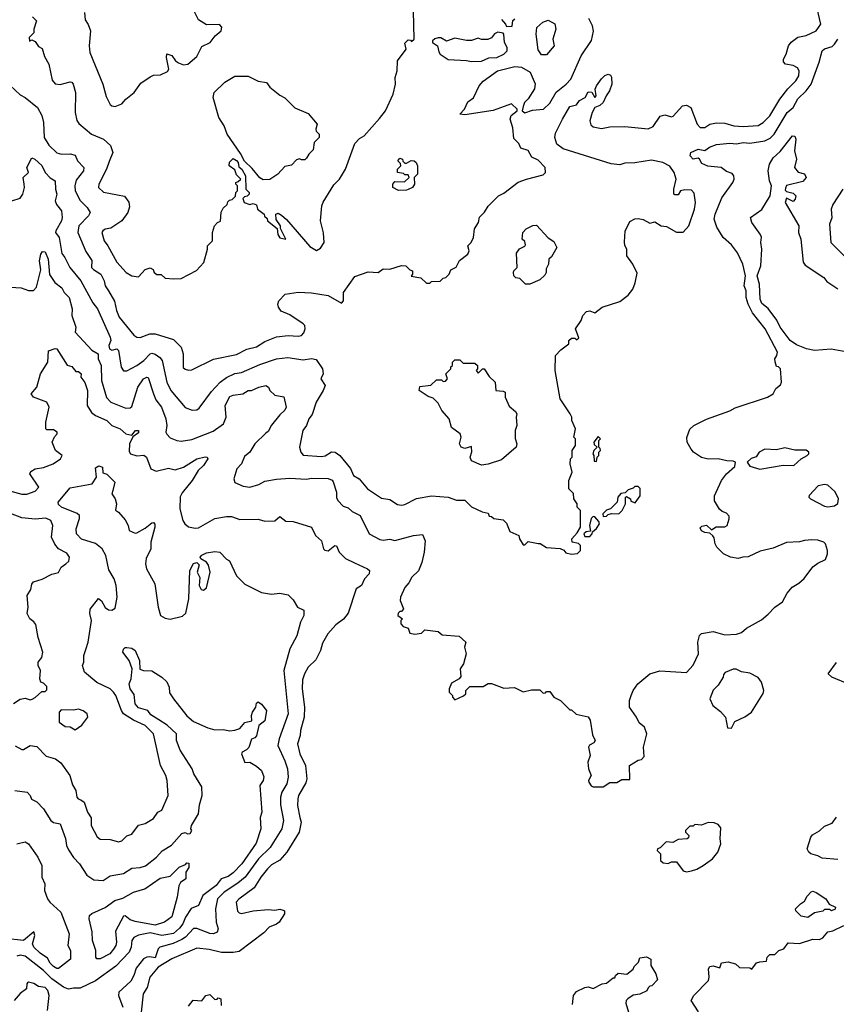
# Model space of a CAD drawing. Extents: x 1793424 to 1900092, y 321114 to 470632.
# Tile 226 of 256: x 1866642 to 1871545, y 420352 to 426261. Entities that reach past the tile are written whole.
import ezdxf

# ---------------------------------------------------------------- set-up
doc = ezdxf.new("R2010")
doc.units = 0

msp = doc.modelspace()

# ---------------------------------------------------------------- linework, layer by layer
at = {"layer": '0CON05XD'}
for points in [[(1866595, 425173.3), (1866645, 425190), (1866661.2, 425215), (1866671.2, 425255), (1866668.8, 425275), (1866664.3, 425315), (1866695.6, 425345), (1866685.6, 425375), (1866715, 425431.9), (1866733.1, 425425), (1866776.3, 425386.3), (1866794.7, 425344.7), (1866825, 425312.9), (1866855.8, 425295), (1866856.7, 425245), (1866865.4, 425215), (1866855.4, 425175), (1866863.1, 425153.1), (1866894.4, 425115), (1866898.1, 425075), (1866894.2, 425055), (1866858.8, 424995), (1866858.4, 424985), (1866879.2, 424955), (1866895, 424858.8), (1866914.2, 424835), (1866944.2, 424775), (1867008.6, 424695), (1867082.2, 424562.2), (1867110, 424525), (1867185.8, 424355), (1867188.8, 424335), (1867177.5, 424305), (1867181.1, 424285), (1867195, 424278.9), (1867225, 424286.2), (1867235, 424276.7), (1867250.8, 424175), (1867266.4, 424153.6), (1867285, 424152.9), (1867345, 424186.4), (1867388.1, 424215), (1867425, 424255.5), (1867435, 424259.1), (1867455, 424253.2), (1867483.7, 424233.7), (1867497.7, 424215), (1867525, 424086.7), (1867550.5, 424035), (1867635, 423934), (1867678.3, 423918.3), (1867705, 423920), (1867719.7, 423930.3), (1867795, 424030.8), (1867846.2, 424085), (1867885, 424114.2), (1867935, 424138.6), (1867975, 424144.3), (1868085, 424191.9), (1868185, 424225.7), (1868253.2, 424233.2), (1868345, 424218.9), (1868395, 424228.6), (1868422.1, 424222.1), (1868460, 424165), (1868464, 424135), (1868450, 424105), (1868476, 424066), (1868464.2, 424035), (1868422.9, 423965), (1868399.1, 423890.9), (1868378, 423865), (1868363.8, 423825), (1868341.4, 423795), (1868322, 423695), (1868331.2, 423665), (1868345, 423646.7), (1868455, 423640), (1868475.6, 423644.4), (1868515, 423667.5), (1868536.2, 423665), (1868563.8, 423645), (1868627.9, 423567.9), (1868646.7, 423525), (1868680, 423505), (1868730, 423445), (1868815, 423390), (1868865, 423382.5), (1868910.7, 423350.7), (1868935, 423346.7), (1868955, 423351.2), (1869025, 423386.7), (1869115, 423403.8), (1869215, 423396.2), (1869265, 423377.5), (1869315, 423377.5), (1869355, 423337.5), (1869418.3, 423308.3), (1869455, 423300), (1869461.7, 423281.7), (1869475, 423280), (1869488.3, 423268.3), (1869545, 423260), (1869565, 423240), (1869585, 423190), (1869640, 423165), (1869642.5, 423145), (1869665, 423110), (1869675, 423110), (1869695, 423130), (1869755, 423117.5), (1869767, 423117), (1869805, 423092.5), (1869887, 423087), (1869908.3, 423078.3), (1869921.7, 423061.7), (1869955, 423052.5), (1869991.7, 423058.3), (1870010, 423075), (1870010, 423105), (1869997, 423117), (1869960, 423125), (1869957.5, 423145), (1869989.3, 423180.7), (1870010, 423215), (1870010, 423315), (1869990, 423335), (1869990, 423355), (1869970, 423385), (1869967, 423417), (1869940, 423445), (1869940, 423495), (1869960, 423545), (1869947.5, 423595), (1869950, 423625), (1869960, 423635), (1869960, 423675), (1869980, 423705), (1869980, 423745), (1869970, 423755), (1869980, 423805), (1869957.5, 423855), (1869957.5, 423875), (1869947.5, 423895), (1869887.5, 423985), (1869857.5, 424155), (1869860, 424245), (1869890.7, 424279.3), (1869940, 424315), (1869940, 424335), (1869955, 424350), (1869975, 424350), (1869985, 424340), (1869998.3, 424351.7), (1869980, 424405), (1870012.5, 424455), (1870023.3, 424485), (1870045, 424510), (1870065, 424513.3), (1870095, 424502.5), (1870140, 424535), (1870245, 424570), (1870295, 424607.5), (1870322.5, 424645), (1870338, 424682), (1870349.5, 424739.5), (1870323.8, 424795), (1870286.7, 424845), (1870287.5, 424885), (1870275.9, 424905.9), (1870272.7, 424927.3), (1870277.5, 424992.5), (1870305, 425050), (1870335, 425066), (1870355, 425068), (1870385, 425061.2), (1870425, 425040), (1870455, 425047.5), (1870494.2, 425024.2), (1870525, 425020), (1870585, 424986), (1870625, 424986), (1870660, 425025), (1870694, 425125), (1870700, 425165), (1870690.7, 425220.7), (1870675, 425237.5), (1870635, 425240), (1870610, 425235), (1870595, 425210), (1870575, 425210), (1870570, 425215), (1870570, 425245), (1870583.3, 425305), (1870570.8, 425345), (1870545, 425381.4), (1870503.8, 425405), (1870435, 425417.9), (1870335, 425402), (1870275, 425401.2), (1870245, 425391.2), (1870193.9, 425396.1), (1869905, 425485.6), (1869867.1, 425515), (1869854.3, 425555), (1869858.9, 425581.1), (1869901.5, 425665), (1869945, 425740), (1869985, 425751.4), (1870002.6, 425777.4), (1870036.3, 425793.7), (1870055, 425827.5), (1870076.7, 425826.7), (1870095.8, 425794.2), (1870103.3, 425805), (1870096.7, 425845), (1870106.2, 425865), (1870135, 425906), (1870155, 425925.8), (1870175, 425934), (1870188.6, 425928.6), (1870195.7, 425915.7), (1870196.5, 425875), (1870184.3, 425835), (1870162.9, 425805), (1870145, 425764), (1870125, 425745.8), (1870095.6, 425734.4), (1870078.5, 425705), (1870064.3, 425654.3), (1870071.3, 425631.3), (1870085, 425619.2), (1870135, 425609.4), (1870185, 425617.8), (1870275, 425620.9), (1870415, 425605.6), (1870445, 425621.4), (1870488.3, 425681.7), (1870515, 425690.6), (1870555, 425678.6), (1870565, 425682.5), (1870622.5, 425745), (1870645, 425748.8), (1870672.5, 425735), (1870708.8, 425635), (1870727.5, 425615), (1870755, 425614), (1870785.6, 425634.4), (1870825, 425642.9), (1870875, 425640), (1870930, 425625), (1870985, 425619.5), (1871075, 425626.9), (1871105, 425644.2), (1871145.6, 425685), (1871205.5, 425785), (1871253.3, 425846.7), (1871302, 425895), (1871319.2, 425925), (1871321.2, 425955), (1871313, 425973), (1871285, 425986.7), (1871240, 425995), (1871228.3, 426008.3), (1871227.5, 426025), (1871243.3, 426055), (1871258, 426105), (1871273.4, 426126.6), (1871315, 426157.5), (1871365, 426167.5), (1871424.4, 426195.6), (1871452.9, 426235), (1871423, 426363)], [(1867032, 426305), (1867035, 426260), (1867053.6, 426233.6), (1867066.7, 426195), (1867060, 426105), (1867064.2, 426064.2), (1867142, 425875), (1867160.9, 425800.9), (1867185, 425752.5), (1867195, 425743.8), (1867215, 425741.2), (1867255, 425756.7), (1867278.8, 425785), (1867328.8, 425825), (1867370.3, 425879.7), (1867425, 425918.8), (1867445, 425928), (1867488.8, 425931.2), (1867529.5, 425950.5), (1867538.8, 425965), (1867523.8, 426035), (1867525, 426057.5), (1867555, 426046.2), (1867577.5, 426015), (1867595, 426001.9), (1867625, 425990), (1867652.5, 425995), (1867705, 426040), (1867735, 426100), (1867786.7, 426125), (1867816.2, 426163.8), (1867852.5, 426195), (1867857, 426217), (1867841.7, 426231.7), (1867765, 426230), (1867715, 426260.8), (1867683.8, 426325)], [(1868802, 425668), (1868838.8, 425715), (1868883.8, 425815), (1868898, 425875), (1868896.2, 425915), (1868908, 425955), (1868911.2, 426015), (1868962.5, 426085), (1868955, 426120), (1868975, 426140), (1868988.3, 426138.3), (1868995, 426130), (1869010, 426145), (1869007.5, 426315)], [(1866718.9, 426278.9), (1866742.5, 426255), (1866727.5, 426205), (1866727, 426183), (1866700, 426155), (1866701.7, 426131.7), (1866715, 426140), (1866735, 426130), (1866755, 426100), (1866778.3, 426088.3), (1866791.3, 426041.3), (1866816.7, 425995), (1866838.3, 425898.3), (1866855, 425876.7), (1866885, 425872), (1866945, 425888.8), (1866955, 425886.7), (1866963.3, 425875), (1866978, 425825), (1866976.2, 425705), (1866986.1, 425656.1), (1866998.3, 425638.3), (1867074.4, 425574.4), (1867145, 425544), (1867186.8, 425506.8), (1867202, 425465), (1867179.7, 425410.3), (1867164.2, 425365), (1867116.7, 425275), (1867116.2, 425255), (1867145, 425225.8), (1867272.3, 425202.3), (1867296.8, 425166.8), (1867301.7, 425138.3), (1867291.2, 425105), (1867256.2, 425055), (1867189.1, 425010.9), (1867155, 425004), (1867141.2, 424995), (1867136.4, 424983.6), (1867149.2, 424935), (1867172.5, 424905), (1867225.7, 424805.7), (1867282.5, 424745), (1867315, 424723.3), (1867355, 424717.5), (1867395, 424762.5), (1867425, 424772.5), (1867443, 424763), (1867450, 424745), (1867465, 424732.5), (1867491.7, 424731.7), (1867515, 424710), (1867565, 424706.7), (1867611.7, 424708.3), (1867703.6, 424756.4), (1867747.5, 424805), (1867770, 424885), (1867770, 424905), (1867800, 424935), (1867800, 424985), (1867812.5, 425025), (1867830, 425045), (1867848.3, 425051.7), (1867853, 425107), (1867865, 425130), (1867888.3, 425151.7), (1867891.7, 425168.3), (1867901.7, 425178.3), (1867918.3, 425181.7), (1867938.3, 425201.7), (1867940, 425225), (1867950, 425235), (1867950, 425265), (1867940, 425275), (1867940, 425285), (1867955, 425290), (1867970, 425305), (1867945, 425330), (1867935, 425360), (1867900, 425385), (1867903, 425407), (1867925, 425427.5), (1867945, 425416.7), (1867953.3, 425405), (1867957.5, 425377.5), (1867976.7, 425365), (1867997.5, 425325), (1868000, 425245), (1868020, 425225), (1868020, 425215), (1868008.3, 425201.7), (1867991.7, 425198.3), (1867981.7, 425188.3), (1867990, 425165), (1868025, 425152.5), (1868045, 425157.5), (1868065, 425150), (1868070, 425125), (1868110, 425095), (1868111.7, 425081.7), (1868128.3, 425068.3), (1868130, 425055), (1868188.3, 425008.3), (1868193, 424973), (1868205, 424952.5), (1868240, 424945), (1868208.3, 425008.3), (1868207.5, 425025), (1868183, 425063), (1868180, 425095), (1868195, 425100), (1868215, 425087.5), (1868245, 425061.2), (1868385, 424900), (1868425, 424876.7), (1868449.3, 424890.7), (1868470, 424925), (1868467, 424983), (1868448.8, 425055), (1868456.7, 425145), (1868464.1, 425165.9), (1868529.3, 425270.7), (1868562.5, 425305), (1868598.8, 425365), (1868655, 425517.5), (1868682.5, 425547.5), (1868710, 425565), (1868802, 425668)], [(1869685, 425303.8), (1869785, 425330), (1869800, 425345), (1869797.5, 425375), (1869755, 425417.5), (1869717.3, 425437.3), (1869695, 425475.8), (1869650.5, 425490.5), (1869638.3, 425518.3), (1869609.3, 425549.3), (1869603, 425613), (1869587.5, 425665), (1869593.9, 425686.1), (1869630, 425715), (1869630, 425725), (1869595, 425755.6), (1869485, 425717.1), (1869315, 425690.4), (1869284, 425695), (1869313.1, 425725), (1869332.5, 425767.5), (1869366.6, 425793.4), (1869401.7, 425865), (1869425, 425892.1), (1869511.8, 425955), (1869615, 425980.2), (1869655, 425976.3), (1869706.3, 425946.3), (1869736.6, 425876.6), (1869732.9, 425847.1), (1869694.3, 425785.7), (1869673.8, 425765), (1869665, 425740), (1869660, 425715), (1869675, 425703.3), (1869720.7, 425719.3), (1869787.5, 425725), (1869825, 425760), (1869862.6, 425827.4), (1869924, 425875), (1869951.2, 425905), (1870013.8, 426045), (1870075, 426137.5), (1870087.7, 426192.3), (1870082, 426225), (1870058.3, 426268.3)], [(1869535, 426262.5), (1869560, 426235), (1869565, 426220), (1869598.3, 426221.7), (1869603, 426257), (1869615, 426267.5)], [(1869805, 426050.6), (1869775, 426050.8), (1869755, 426080.8), (1869743.3, 426175), (1869747.5, 426215), (1869782.4, 426247.6), (1869815, 426258), (1869855, 426235.7), (1869861.1, 426205), (1869842.9, 426145), (1869851.8, 426105), (1869805, 426050.6)], [(1869355, 426010), (1869415, 426013.3), (1869458.3, 426031.7), (1869506.4, 426033.6), (1869550, 426055), (1869570, 426075), (1869570, 426095), (1869552.5, 426125), (1869550, 426175), (1869545, 426180), (1869513, 426187), (1869493.6, 426176.4), (1869475, 426152.5), (1869453, 426143), (1869415, 426142.5), (1869395, 426150), (1869355, 426137.5), (1869325, 426137.5), (1869255, 426150), (1869205, 426132.5), (1869171.7, 426151.7), (1869155, 426152.5), (1869135, 426147.5), (1869120, 426135), (1869120, 426125), (1869150, 426105), (1869158.3, 426068.3), (1869167.5, 426055), (1869215, 426022.5), (1869325, 426017.5), (1869355, 426010)], [(1870674, 423684), (1870650, 423725), (1870647, 423753), (1870666.4, 423803.6), (1870690, 423825), (1870765.7, 423864.3), (1870905, 423914), (1870938.3, 423931.7), (1871132.5, 423995), (1871166.7, 424015), (1871181.7, 424048.3), (1871209.3, 424070.7), (1871216.7, 424085), (1871210, 424165), (1871198.3, 424178.3), (1871185, 424180), (1871177, 424207), (1871176.7, 424225), (1871188.8, 424245), (1871191.2, 424265), (1871117.8, 424405), (1871041.6, 424501.6), (1871016.2, 424555), (1871004.6, 424595), (1871003.8, 424635), (1870991.8, 424665), (1871000, 424725), (1870984.4, 424795), (1870951.5, 424861.5), (1870915, 424910.8), (1870865, 424954), (1870827.1, 425017.1), (1870811.4, 425065), (1870818.6, 425095), (1870858.7, 425191.3), (1870923.3, 425285), (1870932.5, 425305), (1870930, 425325), (1870918.8, 425338.8), (1870885, 425350.8), (1870854.6, 425374.6), (1870772.9, 425382.9), (1870737.5, 425397.5), (1870723.3, 425425), (1870715, 425430), (1870685, 425424), (1870668, 425445), (1870671.2, 425465), (1870715, 425484.4), (1870755, 425475.8), (1870783.9, 425496.1), (1870825, 425511.8), (1870905, 425521.1), (1870945, 425516.2), (1870985, 425523.5), (1871025, 425520.9), (1871115, 425533.6), (1871148.8, 425551.2), (1871172.5, 425575), (1871249.6, 425705), (1871285, 425734.5), (1871315, 425787.1), (1871364.7, 425835.3), (1871393.1, 425875), (1871442.7, 426007.3), (1871459.2, 426075), (1871473.2, 426086.8), (1871519.3, 426100.7), (1871535, 426114), (1871554.2, 426145)], [(1868105, 425300), (1868085, 425312.5), (1868038.3, 425368.3), (1867991.5, 425411.5), (1867967.6, 425457.6), (1867887.5, 425575), (1867869.2, 425625), (1867838.8, 425675), (1867803.3, 425795), (1867810, 425825), (1867873.9, 425886.1), (1867935, 425922.5), (1868015, 425922.5), (1868075, 425892.5), (1868123.6, 425883.6), (1868145, 425856.7), (1868205, 425807.5), (1868235, 425792.5), (1868295, 425732.5), (1868375, 425697.5), (1868427.5, 425635), (1868420, 425605), (1868423, 425593), (1868440, 425575), (1868440, 425555), (1868410, 425525), (1868405, 425480), (1868377.5, 425455), (1868365, 425430), (1868355, 425420), (1868335, 425420), (1868323, 425427), (1868305, 425420), (1868275, 425387.5), (1868235, 425380), (1868192.5, 425335), (1868145, 425302.5), (1868105, 425300)], [(1866585, 425867.5), (1866645, 425810.5), (1866675, 425794.3), (1866749.2, 425735), (1866775.5, 425685.5), (1866785.7, 425645), (1866789.4, 425555), (1866818, 425508), (1866865, 425461.9), (1866894.5, 425454.5), (1866945, 425456.9), (1866975, 425449.2), (1866989.5, 425415), (1867028, 425375), (1867025.8, 425355), (1866981.7, 425298.3), (1866974.3, 425265), (1866975.6, 425235), (1867005, 425175.8), (1867048, 425135), (1867066, 425105), (1867056, 425085), (1866998.1, 425025), (1866990.6, 424985), (1867039.4, 424869.4), (1867076, 424816), (1867073.3, 424775), (1867085, 424761.5), (1867129.6, 424735), (1867149.3, 424695), (1867155, 424663.3), (1867175, 424633.8), (1867212.6, 424572.6), (1867223.3, 424515), (1867240, 424475), (1867327.9, 424367.9), (1867345, 424356), (1867365, 424354.2), (1867424.5, 424375.5), (1867455, 424375.7), (1867565, 424342.5), (1867612, 424295), (1867624, 424255), (1867624.2, 424174.2), (1867635, 424163.3), (1867655, 424157.5), (1867675, 424160), (1867806.7, 424223.3), (1867945, 424252.5), (1868006.8, 424283.2), (1868065, 424298.6), (1868115, 424330), (1868185, 424357.5), (1868255, 424365.8), (1868315, 424362), (1868335, 424366.7), (1868348.3, 424381.7), (1868355.8, 424405), (1868353.8, 424425), (1868345, 424436.7), (1868265, 424489.2), (1868212.7, 424512.7), (1868196.4, 424536.4), (1868192.5, 424555), (1868197.5, 424575), (1868236.4, 424613.6), (1868315, 424626), (1868395, 424622.5), (1868495, 424605.8), (1868575, 424560), (1868585.9, 424574.1), (1868586.7, 424625), (1868655, 424720), (1868735, 424748), (1868795, 424743.3), (1868823.6, 424766.4), (1868865, 424763.3), (1868935, 424786.7), (1868960, 424785), (1868985, 424760), (1869000, 424755), (1869000, 424735), (1868991.7, 424721.7), (1869051.7, 424711.7), (1869085, 424680), (1869105, 424680), (1869115, 424690), (1869167, 424693), (1869185, 424710), (1869200, 424715), (1869220, 424735), (1869230.7, 424759.3), (1869263, 424777), (1869283.6, 424816.4), (1869332.5, 424855), (1869340, 424875), (1869332.5, 424905), (1869352.5, 424925), (1869367.5, 424955), (1869373, 425007), (1869397.5, 425045), (1869403, 425077), (1869433, 425107), (1869455, 425142.5), (1869517.5, 425205), (1869548.8, 425221.2), (1869635, 425286.2), (1869685, 425303.8)], [(1871624, 424264), (1871515, 424283.2), (1871415, 424276.2), (1871365.9, 424285.9), (1871305, 424310.5), (1871267.5, 424335), (1871208, 424415), (1871187.5, 424457.5), (1871135, 424528.1), (1871098.2, 424558.2), (1871087.5, 424585), (1871083.1, 424675), (1871070, 424725), (1871091.2, 424785), (1871098, 424885), (1871091.4, 424925), (1871095.9, 424955.9), (1871088.8, 424975), (1871038.8, 425045), (1871030, 425075), (1871097.6, 425122.4), (1871148.8, 425205), (1871156, 425265), (1871144.3, 425295), (1871136.7, 425355), (1871143.3, 425395), (1871165, 425432.5), (1871208.9, 425471.1), (1871282.5, 425565), (1871295, 425562.5), (1871302, 425545), (1871293.8, 425475), (1871306.9, 425425), (1871293.8, 425375), (1871316.8, 425346.8), (1871355, 425336.9), (1871363.3, 425315), (1871345, 425290.8), (1871245, 425266.7), (1871239.3, 425250.7), (1871238.3, 425238.3), (1871245, 425230), (1871285, 425221.2), (1871301.2, 425205), (1871298, 425185), (1871285, 425170), (1871245, 425190), (1871237.5, 425165), (1871320, 425025), (1871318.9, 424985), (1871332.2, 424945), (1871347, 424807), (1871357.3, 424787.3), (1871469.2, 424715), (1871489.1, 424689.1), (1871555, 424646)], [(1868917, 425237), (1868882.5, 425255), (1868882.5, 425275), (1868895, 425290), (1868951.7, 425288.3), (1868980, 425315), (1868975, 425330), (1868955, 425330), (1868947.5, 425337.5), (1868910, 425345), (1868910, 425365), (1868930, 425385), (1868928.3, 425398.3), (1868912.5, 425415), (1868925, 425430), (1868940, 425425), (1868941.7, 425411.7), (1868955, 425400), (1868965, 425400), (1868993, 425417), (1869010, 425415), (1869022.5, 425405), (1869030, 425385), (1869030, 425335), (1869010, 425315), (1869012.5, 425275), (1869000, 425255), (1868975, 425242.5), (1868965, 425237.5), (1868917, 425237)], [(1871585, 425243.3), (1871525, 425152.5), (1871514, 425125), (1871517.7, 425072.3), (1871503.3, 425035), (1871512.5, 424925), (1871598.3, 424838.3)], [(1869705, 424673.3), (1869680, 424675), (1869645, 424707.5), (1869621.7, 424711.7), (1869610, 424725), (1869607.5, 424745), (1869610, 424755), (1869630, 424775), (1869625, 424860), (1869643.6, 424886.4), (1869675, 424902.5), (1869679.3, 424910.7), (1869675, 424930), (1869660, 424945), (1869662.5, 424985), (1869683, 425007), (1869723, 425027), (1869745, 425027.5), (1869815, 424952.5), (1869849.3, 424929.3), (1869867.5, 424895), (1869835, 424837.5), (1869820, 424825), (1869817.5, 424795), (1869803.6, 424766.4), (1869803.3, 424745), (1869795, 424727.5), (1869765, 424700), (1869705, 424673.3)], [(1866555, 424658.5), (1866651.1, 424651.1), (1866695, 424636), (1866725, 424636.2), (1866743.2, 424656.8), (1866769.7, 424760.3), (1866761.8, 424815), (1866769.2, 424855), (1866779.4, 424870.6), (1866795, 424868.1), (1866814.3, 424825), (1866821.7, 424731.7), (1866854, 424685), (1866895, 424651.2), (1866908.6, 424625), (1866939.1, 424595), (1866958.1, 424525), (1866955.9, 424485), (1866978.8, 424415), (1866975.4, 424385), (1867075, 424278.1), (1867113.1, 424255), (1867114.4, 424225), (1867131.1, 424185), (1867133.3, 424095), (1867164.4, 423994.4), (1867190, 423965), (1867280.5, 423930.5), (1867305, 423931.2), (1867315, 423940), (1867351.9, 424055), (1867385.8, 424105), (1867405, 424116.7), (1867414.3, 424114.3), (1867445.4, 424015.4), (1867460.7, 423980.7), (1867492.9, 423935), (1867520.8, 423865), (1867525.9, 423825.9), (1867520, 423785), (1867525, 423773.3), (1867545, 423752), (1867585.8, 423735.8), (1867612.3, 423732.3), (1867675, 423741.4), (1867805, 423791.9), (1867866, 423835), (1867882, 423875), (1867876.7, 423945), (1867905, 424000), (1867925, 424008.6), (1867982.5, 424015), (1868015, 424036.2), (1868035, 424036.2), (1868077.5, 424055), (1868120, 424065), (1868135.6, 424055.6), (1868143.3, 424035), (1868175, 424008), (1868228.3, 423998.3), (1868242.5, 423935), (1868235, 423917.5), (1868205, 423890), (1868155, 423827.5), (1868135, 423790), (1868121.2, 423778.8), (1868053.3, 423715), (1868024.1, 423665.9), (1867991.2, 423638.8), (1867974.2, 423595.8), (1867946.7, 423565), (1867927.5, 423505), (1867933.6, 423483.6), (1867985, 423461.2), (1868025, 423456.2), (1868078.8, 423471.2), (1868115, 423490.8), (1868185, 423503.1), (1868265, 423509.2), (1868365, 423504.3), (1868395, 423509.4), (1868495, 423508.1), (1868517.9, 423497.9), (1868525, 423486.7), (1868544, 423425), (1868544.2, 423394.2), (1868553.3, 423375), (1868585, 423342.5), (1868615, 423331.4), (1868639.4, 423309.4), (1868686.2, 423285), (1868740, 423175), (1868805, 423140.8), (1868825, 423137.1), (1868865, 423144), (1868895, 423136), (1869006.1, 423166.1), (1869061.7, 423171.7), (1869077, 423133), (1869071.2, 423065), (1869057.3, 423002.7), (1869035.9, 422954.1), (1868997.5, 422915), (1868979.2, 422880.8), (1868955, 422852.5), (1868928.8, 422795), (1868926.7, 422775), (1868947.5, 422725), (1868935, 422710), (1868925, 422710), (1868915, 422700), (1868912.5, 422685), (1868940, 422665), (1868930, 422655), (1868930, 422635), (1868945, 422620), (1868975, 422610), (1868985, 422580), (1869015, 422572.5), (1869055, 422580), (1869075, 422600), (1869155, 422590), (1869178.3, 422568.3), (1869281.7, 422561.7), (1869320, 422525), (1869312.5, 422495), (1869322.5, 422455), (1869306.7, 422395), (1869286.7, 422365), (1869291.7, 422318.3), (1869280, 422305), (1869235, 422280), (1869220, 422245), (1869220, 422225), (1869240, 422205), (1869240, 422195), (1869255, 422180), (1869307, 422203), (1869320, 422215), (1869320, 422235), (1869345, 422260), (1869425, 422260), (1869455, 422277.5), (1869475, 422277.5), (1869548.3, 422248.3), (1869613, 422253), (1869665, 422226.7), (1869715, 422240), (1869765, 422240), (1869785, 422220), (1869798.3, 422221.7), (1869805, 422230), (1869825, 422230), (1869850, 422195), (1869890, 422175), (1869945, 422120), (1869955, 422120), (1869983, 422093), (1870055, 422077.5), (1870067, 422057), (1870081.7, 421968.3), (1870097.5, 421935), (1870088.8, 421921.2), (1870062.3, 421907.7), (1870056.7, 421895), (1870066.7, 421845), (1870053.3, 421805), (1870056.7, 421765), (1870072.5, 421725), (1870057.5, 421695), (1870060, 421685), (1870073.6, 421663.6), (1870085, 421657.5), (1870145, 421657.5), (1870185, 421682.5), (1870227, 421683), (1870258.3, 421701.7), (1870305, 421700), (1870302.5, 421785), (1870355, 421817.5), (1870375, 421820), (1870391.7, 421838.3), (1870387.5, 421895), (1870406.7, 421975), (1870392.5, 422015), (1870361.7, 422041.7), (1870345.8, 422075.8), (1870303.3, 422135), (1870303.8, 422175), (1870314, 422205), (1870326, 422235), (1870354, 422275), (1870425.6, 422334.4), (1870485, 422353.8), (1870645, 422342.5), (1870685, 422387.5), (1870717.5, 422455), (1870713.9, 422526.1), (1870723.3, 422565), (1870735, 422576.7), (1870805, 422588.8), (1870875, 422568.8), (1870946.1, 422573.9), (1870975, 422583.8), (1871005, 422608.8), (1871095, 422660), (1871135.8, 422694.2), (1871176.7, 422735), (1871221.7, 422768.3), (1871250.7, 422819.3), (1871280, 422855), (1871320.8, 422879.2), (1871351.7, 422908.3), (1871405, 422976.7), (1871435, 423000), (1871479.3, 423020.7), (1871492.5, 423055), (1871492.5, 423075), (1871480, 423115), (1871470, 423125), (1871435, 423136.7), (1871398.8, 423138.8), (1871354.1, 423135.9), (1871325, 423126.7), (1871245, 423123.8), (1871165, 423088.8), (1871088.3, 423071.7), (1871015, 423036.7), (1870983.9, 423036.1), (1870955, 423027.5), (1870910, 423035), (1870867.5, 423055), (1870827.5, 423095), (1870817.5, 423115), (1870811.7, 423151.7), (1870803, 423163), (1870785, 423180), (1870755, 423182.5), (1870735, 423192.5), (1870728.3, 423211.7), (1870738.3, 423221.7), (1870765, 423227.5), (1870795, 423200), (1870823, 423217), (1870875, 423217.5), (1870890, 423225), (1870902.5, 423265), (1870901.7, 423281.7), (1870885, 423300), (1870859.3, 423309.3), (1870843.9, 423323.9), (1870813.6, 423373.6), (1870813, 423403), (1870856.7, 423495), (1870886.7, 423535), (1870935, 423580), (1870940, 423605), (1870925, 423612.5), (1870887, 423613), (1870836.1, 423626.1), (1870775, 423623.3), (1870735, 423633.3), (1870686.7, 423665), (1870674, 423684)], [(1866575, 423435.8), (1866655.8, 423414.2), (1866685.5, 423414.5), (1866735, 423432), (1866756.7, 423455), (1866703.3, 423535), (1866710, 423550), (1866735, 423566.2), (1866785, 423574), (1866842.5, 423595), (1866887.5, 423625), (1866896.7, 423645), (1866856.7, 423675), (1866837.5, 423725), (1866851.7, 423758.3), (1866867.5, 423775), (1866867.5, 423785), (1866845, 423800), (1866805, 423800), (1866800, 423805), (1866800, 423845), (1866819.4, 423935), (1866805, 423965.7), (1866725, 423995.8), (1866710.8, 424015), (1866745.7, 424055), (1866767.8, 424135), (1866810.6, 424205), (1866816, 424274), (1866855, 424288), (1866865, 424286.2), (1866927, 424187), (1866955, 424180), (1866980, 424150), (1866995, 424150), (1867012.5, 424135), (1867010, 424115), (1867033.4, 424083.4), (1867050.5, 424035), (1867048, 423945), (1867073.1, 423903.1), (1867098, 423885), (1867166, 423855), (1867196.2, 423825), (1867246.7, 423805), (1867280, 423775), (1867315, 423767.5), (1867337.5, 423795), (1867356.7, 423795), (1867355, 423782.5), (1867322.5, 423757.5), (1867300.8, 423715), (1867299.3, 423669.3), (1867307.5, 423655), (1867345, 423643.8), (1867388.3, 423648.3), (1867403.3, 423635), (1867430, 423565), (1867461.7, 423551.7), (1867535, 423570), (1867575, 423558.8), (1867625, 423575.8), (1867705, 423625.5), (1867755, 423637.1), (1867767.5, 423635), (1867771.2, 423625), (1867745.6, 423585), (1867713.8, 423556.2), (1867677.1, 423495), (1867617.6, 423422.4), (1867605, 423397.5), (1867604.3, 423325), (1867621.2, 423255), (1867633.3, 423235), (1867655, 423217.5), (1867695, 423208.8), (1867715, 423212), (1867815, 423267.5), (1867885, 423280), (1867915, 423280), (1867965, 423262.5), (1868075, 423263.3), (1868115, 423251.2), (1868175, 423253.3), (1868205, 423280), (1868241.2, 423251.2), (1868285, 423248.8), (1868395, 423216), (1868418, 423165), (1868454.1, 423134.1), (1868466, 423086), (1868475, 423076.7), (1868495, 423073.8), (1868533.9, 423106.1), (1868543.6, 423103.6), (1868561.4, 423065), (1868598.3, 423028.3), (1868651.9, 423001.9), (1868730, 422965), (1868743.3, 422955), (1868741.2, 422935), (1868713.3, 422905), (1868693.9, 422866.1), (1868663.3, 422845), (1868615, 422698.8), (1868586.7, 422663.3), (1868540, 422630), (1868492, 422575), (1868460.9, 422519.1), (1868449.2, 422475), (1868421.2, 422418.8), (1868374.2, 422375), (1868352.5, 422335), (1868341.3, 422298.7), (1868338.9, 422245), (1868351.5, 422135), (1868349.4, 422075), (1868328.6, 421995), (1868327.1, 421965), (1868310.6, 421915), (1868324.4, 421855), (1868358.9, 421785), (1868365.4, 421705.4), (1868359.4, 421680.6), (1868316.9, 421605), (1868311.9, 421585), (1868309.5, 421545), (1868325, 421472.5), (1868332.2, 421445), (1868319.5, 421385), (1868245.4, 421264.6), (1868203.8, 421216.2), (1868155, 421188.5), (1868129.4, 421165), (1868089.4, 421115), (1868049.8, 421050.2), (1867957.6, 420982.4), (1867942.5, 420965), (1867950.9, 420910.9), (1867960.3, 420900.3), (1867975, 420896), (1868045, 420912), (1868135, 420920), (1868175, 420916.2), (1868205, 420923.3), (1868225, 420917.5), (1868231.7, 420911.7), (1868232.5, 420895), (1868200, 420845), (1868185, 420832), (1868140, 420815), (1868109.1, 420780.9), (1867960.5, 420669.5), (1867925, 420662.9), (1867855, 420662.5), (1867780.9, 420680.9), (1867705, 420689.2), (1867556.7, 420625), (1867474.4, 420575), (1867424.2, 420515), (1867407.1, 420452.9), (1867383.3, 420415), (1867372.5, 420305)], [(1869415, 423587.5), (1869354.1, 423614.1), (1869346.7, 423635), (1869357, 423667), (1869355, 423700), (1869315, 423687.5), (1869292.5, 423695), (1869283.8, 423715), (1869292.5, 423755), (1869287.5, 423775), (1869233.9, 423813.9), (1869220, 423865), (1869177.5, 423915), (1869155, 423960), (1869125, 423990), (1869095, 424000), (1869040, 424035), (1869045, 424060), (1869111.7, 424068.3), (1869145, 424100), (1869175, 424100), (1869185, 424090), (1869198.3, 424091.7), (1869210, 424105), (1869200, 424135), (1869230, 424165), (1869231.7, 424178.3), (1869240, 424185), (1869240, 424205), (1869255, 424220), (1869285, 424220), (1869305, 424200), (1869375, 424200), (1869390, 424185), (1869390, 424165), (1869382.5, 424155), (1869395, 424140), (1869420, 424165), (1869430, 424165), (1869460.7, 424120.7), (1869497.5, 424085), (1869500, 424035), (1869545, 424032.5), (1869557.5, 424025), (1869557.5, 423995), (1869581.7, 423941.7), (1869619.3, 423909.3), (1869627.5, 423895), (1869622.5, 423875), (1869626.7, 423825), (1869616.7, 423795), (1869617, 423747), (1869626.2, 423715), (1869622.5, 423695), (1869535, 423620), (1869455, 423593.3), (1869415, 423587.5)], [(1870105, 423610), (1870110, 423635), (1870120, 423645), (1870120, 423665), (1870130, 423675), (1870128.3, 423688.3), (1870120, 423695), (1870120, 423735), (1870130, 423745), (1870115, 423760), (1870090, 423725), (1870091.7, 423711.7), (1870110, 423695), (1870090, 423675), (1870082.5, 423655), (1870090, 423645), (1870091.7, 423611.7), (1870105, 423610)], [(1871085, 423563.3), (1871225, 423587.5), (1871290, 423585), (1871333.6, 423626.4), (1871370, 423645), (1871380, 423655), (1871380, 423665), (1871365, 423677.5), (1871295, 423676.7), (1871235, 423691.2), (1871185, 423680), (1871115, 423683.3), (1871082.5, 423665), (1871063, 423637), (1871033, 423627), (1871010, 423605), (1871025, 423582.5), (1871085, 423563.3)], [(1866615, 421903.8), (1866655, 421880), (1866665, 421880), (1866705, 421906), (1866745, 421899.2), (1866801.1, 421841.1), (1866857.5, 421825), (1866890.3, 421800.3), (1866944.3, 421724.3), (1866959.1, 421669.1), (1866979.2, 421635), (1866986, 421595), (1866994.5, 421584.5), (1867009.7, 421579.7), (1867030, 421565), (1867048.8, 421505), (1867071.7, 421471.7), (1867071.2, 421425), (1867107, 421357), (1867125, 421343.3), (1867185, 421340), (1867235, 421327.5), (1867255, 421332.5), (1867285, 421362.5), (1867316.4, 421373.6), (1867355, 421427.5), (1867395, 421436.7), (1867445, 421466.7), (1867472.5, 421505), (1867495, 421517.5), (1867533.3, 421605), (1867528.8, 421695), (1867520, 421725), (1867488, 421785), (1867445.7, 421975), (1867395, 422025.5), (1867325, 422056.2), (1867266, 422096), (1867252.9, 422115), (1867220.6, 422205), (1867205, 422225.8), (1867185, 422245.7), (1867105, 422283.8), (1867032.5, 422345), (1867020, 422385), (1867027.5, 422405), (1867027.5, 422445), (1867039.3, 422480.7), (1867053.3, 422525), (1867073.3, 422655), (1867063.6, 422696.4), (1867066.1, 422723.9), (1867115, 422787.5), (1867133.6, 422773.6), (1867155, 422733.3), (1867175, 422720), (1867195, 422716.7), (1867215, 422730), (1867228, 422795), (1867221.9, 422865), (1867209.2, 422905), (1867178.6, 422958.6), (1867159.5, 423045), (1867137.8, 423085), (1867097.3, 423117.3), (1867013.8, 423143.8), (1866984.2, 423175), (1866981.4, 423205), (1867002.3, 423267.7), (1867001.2, 423285), (1866987.9, 423297.9), (1866893.3, 423335), (1866875, 423352.5), (1866873.8, 423365), (1866945, 423451.2), (1867077.5, 423475), (1867103.3, 423515), (1867098.3, 423571.7), (1867117, 423583), (1867140, 423575), (1867141.7, 423541.7), (1867165, 423533.3), (1867213.8, 423485), (1867202.5, 423435), (1867196, 423415), (1867215.4, 423385.4), (1867222.9, 423355), (1867216.7, 423316.7), (1867235.7, 423305.7), (1867275, 423258.8), (1867293.8, 423225), (1867300, 423195), (1867335, 423178.8), (1867345, 423181.2), (1867395, 423209.2), (1867435, 423242), (1867445, 423243.3), (1867453.9, 423233.9), (1867454.2, 423215), (1867429.4, 423125), (1867429.4, 423085), (1867402.7, 423027.3), (1867397.5, 422995), (1867404.3, 422965), (1867453.6, 422875), (1867474, 422735), (1867487.5, 422685), (1867515, 422670), (1867545, 422663.8), (1867619.5, 422680.5), (1867640.5, 422699.5), (1867657.5, 422785), (1867664.4, 422955), (1867685, 422998), (1867705, 423002.9), (1867719.8, 422989.8), (1867708.1, 422945), (1867723.5, 422913.5), (1867719.1, 422865), (1867731.5, 422841.5), (1867745, 422837.1), (1867765, 422852), (1867780.9, 422919.1), (1867785.7, 422945), (1867776.6, 422986.6), (1867764.5, 423004.5), (1867730, 423025), (1867726.2, 423035), (1867735, 423048), (1867765, 423061.2), (1867815, 423068.8), (1867845, 423066.2), (1867885, 423022.5), (1867903, 423013), (1867943.9, 422923.9), (1867995, 422872.5), (1868093.6, 422823.6), (1868155, 422813.3), (1868205, 422820), (1868255, 422810), (1868285, 422780), (1868310, 422735), (1868347.5, 422717.5), (1868348.8, 422685), (1868327.5, 422645), (1868306.6, 422563.4), (1868263.3, 422485), (1868227.8, 422355), (1868253.5, 422095), (1868199.6, 421945), (1868193.1, 421905), (1868235, 421813.8), (1868250, 421765), (1868254.4, 421715), (1868245.5, 421675), (1868216.9, 421625), (1868207.5, 421595), (1868208.1, 421548.1), (1868225.5, 421455), (1868216.1, 421403.9), (1868146.6, 421293.4), (1868075.5, 421225), (1867995.5, 421115), (1867952.3, 421077.7), (1867870, 421025), (1867830.5, 420985), (1867818.2, 420925), (1867822.9, 420845), (1867834, 420805), (1867828.8, 420785), (1867805.6, 420774.4), (1867785, 420776.9), (1867705, 420807.5), (1867685, 420806.4), (1867637.3, 420755), (1867615, 420740), (1867563.3, 420716.7), (1867483.1, 420695), (1867473.9, 420685), (1867455, 420631.4), (1867423.3, 420636.7), (1867404.8, 420635.2), (1867386.4, 420623.6), (1867342, 420568), (1867328.6, 420525), (1867309, 420491), (1867238.2, 420425), (1867235.3, 420405), (1867260.8, 420335)], [(1870145, 423280), (1870165, 423282.5), (1870175, 423292.5), (1870195, 423297.5), (1870240, 423295), (1870260, 423315), (1870280, 423355), (1870280, 423395), (1870285, 423400), (1870310, 423385), (1870311.7, 423371.7), (1870338.3, 423361.7), (1870367, 423403), (1870368.3, 423448.3), (1870355, 423460), (1870335, 423460), (1870325, 423450), (1870295, 423440), (1870278.3, 423421.7), (1870251.7, 423418.3), (1870232.5, 423395), (1870230, 423365), (1870190, 423325), (1870165, 423317.5), (1870142.5, 423295), (1870145, 423280)], [(1871495, 423336.7), (1871535, 423343.3), (1871555, 423357.5), (1871558.8, 423385), (1871538.3, 423428.3), (1871495, 423466.7), (1871475, 423472.5), (1871436.4, 423463.6), (1871382.5, 423405), (1871380, 423395), (1871390, 423385), (1871475, 423341.2), (1871495, 423336.7)], [(1866605, 422157.5), (1866645, 422182.5), (1866675, 422190), (1866705, 422180), (1866717, 422183), (1866736.4, 422193.6), (1866775, 422230), (1866795, 422230), (1866805, 422240), (1866805, 422260), (1866785, 422280), (1866770, 422285), (1866762.5, 422305), (1866767.5, 422355), (1866753.3, 422385), (1866753.3, 422405), (1866775, 422432.5), (1866780.8, 422465), (1866753.9, 422553.9), (1866740.4, 422630.4), (1866727.6, 422647.6), (1866702.5, 422665), (1866688.3, 422698.3), (1866693.3, 422735), (1866686.7, 422805), (1866708.9, 422841.1), (1866715, 422872.5), (1866725, 422886.7), (1866777.3, 422902.7), (1866835, 422932.5), (1866875, 422942.5), (1866892.5, 422975), (1866920, 422995), (1866938.3, 423011.7), (1866942.5, 423035), (1866925, 423060), (1866875.5, 423085.5), (1866852.9, 423112.9), (1866834.4, 423155), (1866840.8, 423225), (1866830, 423255), (1866798.8, 423268.8), (1866736.2, 423263.8), (1866655, 423272.3), (1866587.2, 423297.2)], [(1870065, 423160), (1870080, 423175), (1870081.7, 423188.3), (1870105, 423207.5), (1870122.5, 423235), (1870119.3, 423249.3), (1870095, 423277.5), (1870085, 423280), (1870073, 423267), (1870062.5, 423225), (1870068.3, 423191.7), (1870043, 423187), (1870030, 423175), (1870035, 423160), (1870065, 423160)], [(1866614.2, 421635.8), (1866686.7, 421625), (1866706.2, 421605), (1866713.8, 421583.8), (1866745, 421566.7), (1866786, 421525), (1866830, 421455), (1866845, 421443.8), (1866886.2, 421435), (1866916.6, 421346.6), (1866923.3, 421305), (1866935, 421278.8), (1866965, 421232), (1867000.8, 421195), (1867045, 421126.7), (1867087.7, 421097.7), (1867144.1, 421094.1), (1867185, 421123.1), (1867265, 421136.9), (1867315, 421168.6), (1867365, 421172.5), (1867397.7, 421182.3), (1867464.4, 421235.6), (1867497.7, 421272.3), (1867554.2, 421305.8), (1867615, 421376.2), (1867635, 421383.3), (1867650, 421375), (1867665, 421376.7), (1867676, 421395), (1867670, 421405), (1867673.3, 421425), (1867716.7, 421495), (1867721.7, 421548.3), (1867738.8, 421605), (1867736.4, 421656.4), (1867687.5, 421735), (1867678, 421765), (1867605, 421876.2), (1867583.1, 421935), (1867584, 421975), (1867527.6, 422027.6), (1867478.5, 422058.5), (1867429.8, 422089.8), (1867411.4, 422115), (1867355, 422131.8), (1867335.7, 422155), (1867330.3, 422210.3), (1867305.7, 422245), (1867298.8, 422275), (1867312.5, 422305), (1867317.5, 422365), (1867298.8, 422415), (1867262, 422465), (1867265, 422482.5), (1867275, 422492.5), (1867285, 422492.5), (1867315, 422490), (1867335, 422476.2), (1867361.2, 422415), (1867363.8, 422363.8), (1867385, 422356), (1867435, 422352.5), (1867495, 422315.8), (1867526.7, 422286.7), (1867540.5, 422255), (1867541.9, 422221.9), (1867566, 422185), (1867645, 422083.8), (1867685, 422050), (1867771.2, 422011.2), (1867815, 421998.8), (1867865, 422002), (1867905, 421993.8), (1867935, 421996.7), (1867965, 422007.5), (1867995, 422042.5), (1868036.4, 422053.6), (1868033.3, 422085), (1868040, 422105), (1868060, 422135), (1868065, 422160), (1868075, 422167.5), (1868095, 422152.5), (1868123.3, 422115), (1868115, 422053.3), (1868077.5, 422025), (1868065, 421963.3), (1868055, 421951.2), (1868035, 421942.5), (1868017.5, 421892.5), (1868005, 421878.6), (1867978.8, 421865), (1867974.3, 421855), (1867995, 421802), (1868025, 421804.2), (1868065, 421780), (1868093.3, 421755), (1868107.3, 421717.3), (1868104.3, 421695), (1868084.3, 421664.3), (1868096.2, 421505), (1868086.4, 421473.6), (1868090, 421405), (1868061.7, 421318.3), (1867975.3, 421194.7), (1867925, 421141.5), (1867895, 421117.9), (1867851.1, 421105), (1867821.5, 421065), (1867742, 421005), (1867716, 420945), (1867672.5, 420927.5), (1867638.9, 420875), (1867622.7, 420835), (1867601.1, 420808.9), (1867565, 420776.9), (1867520.7, 420769.3), (1867495, 420765.3), (1867425, 420780.8), (1867355, 420766.5), (1867328.3, 420751.7), (1867315.5, 420734.5), (1867312.7, 420695), (1867299.5, 420665), (1867219.8, 420580.2), (1867098.3, 420491.7), (1867005, 420448.8), (1866965, 420449.4), (1866935, 420442.5), (1866905, 420453.5), (1866835, 420503.8), (1866785.2, 420555.2), (1866675, 420640.8), (1866645, 420645.6), (1866625, 420640.8)], [(1871625, 422271.2), (1871517.5, 422315), (1871496.7, 422335), (1871547, 422403)], [(1870915, 422010), (1870935, 422050), (1870995, 422076.7), (1871035.7, 422104.3), (1871105, 422216.7), (1871110, 422235), (1871096, 422285), (1871075, 422312.5), (1871025, 422340), (1870975, 422347.5), (1870943, 422363), (1870925, 422363.3), (1870877, 422343), (1870868.3, 422331.7), (1870866.7, 422315), (1870835, 422267.5), (1870805, 422237.5), (1870786.7, 422185), (1870804.1, 422144.1), (1870849.3, 422109.3), (1870880, 422075), (1870891.7, 422011.7), (1870915, 422010)], [(1866975, 422000), (1867015, 422027.5), (1867052.5, 422075), (1867047.5, 422095), (1867023.6, 422113.6), (1866995, 422123.3), (1866965, 422117.5), (1866891.7, 422118.3), (1866880, 422105), (1866880, 422045), (1866915, 422020), (1866945, 422017.5), (1866975, 422000)], [(1870645, 421146.2), (1870675, 421153.3), (1870707.7, 421162.3), (1870746.1, 421183.9), (1870802.5, 421225), (1870833.3, 421265), (1870852.5, 421315), (1870847.5, 421345), (1870851.7, 421411.7), (1870835, 421430), (1870811.7, 421441.7), (1870775, 421442.5), (1870735, 421427.5), (1870695, 421430), (1870685, 421420), (1870665, 421420), (1870640, 421395), (1870640, 421385), (1870660, 421365), (1870658.3, 421351.7), (1870650, 421345), (1870595, 421340), (1870563, 421323), (1870523, 421327), (1870488.3, 421291.7), (1870472.5, 421285), (1870470, 421275), (1870490, 421255), (1870490, 421215), (1870505, 421200), (1870535, 421196.7), (1870555, 421206.2), (1870585, 421206.2), (1870625, 421153.3), (1870645, 421146.2)], [(1871555, 421221.2), (1871459.5, 421229.5), (1871435, 421243.3), (1871392.5, 421255), (1871380, 421265), (1871370, 421285), (1871391.2, 421355), (1871401.7, 421368.3), (1871445, 421393.8), (1871475, 421421.2), (1871520.7, 421439.3), (1871546.7, 421475)], [(1866625.8, 421314.2), (1866675, 421326), (1866696.2, 421315), (1866752, 421235), (1866776, 421185), (1866776.2, 421115), (1866793.3, 421075), (1866791.2, 421035), (1866810, 420985), (1866824.3, 420964.3), (1866890, 420905), (1866938.7, 420775), (1866931.9, 420705), (1866947.8, 420675), (1866947, 420623), (1866875, 420566.7), (1866865, 420566)], [(1867125, 420624.3), (1867105, 420624.3), (1867099.2, 420635), (1867100, 420675), (1867079.1, 420735), (1867077.3, 420787.3), (1867058.8, 420865), (1867062.5, 420885), (1867075, 420897.5), (1867155, 420932), (1867214.6, 420975.4), (1867261.7, 420988.3), (1867325, 421025.6), (1867394.4, 421045.6), (1867485, 421108.8), (1867545, 421120), (1867600, 421175), (1867638.3, 421191.7), (1867645, 421200), (1867658.3, 421198.3), (1867657, 421173), (1867640, 421145), (1867640, 421105), (1867608.3, 421081.7), (1867597.7, 421062.3), (1867587.5, 420995), (1867555, 420877.5), (1867512.5, 420845), (1867455, 420825.7), (1867335, 420848.6), (1867305, 420858.8), (1867275, 420882.5), (1867265, 420880), (1867218.6, 420791.4), (1867224.1, 420724.1), (1867220, 420705), (1867205, 420682.5), (1867184, 420655), (1867125, 420624.3)], [(1871375, 420872.5), (1871335, 420880), (1871301.7, 420911.7), (1871300, 420925), (1871330, 420955), (1871355, 420970), (1871369.3, 421000.7), (1871395, 421026.7), (1871405, 421030), (1871425, 421022.5), (1871482.5, 420985), (1871501.7, 420951.7), (1871540, 420935), (1871538.3, 420921.7), (1871517, 420913), (1871505, 420920), (1871475, 420920), (1871465, 420910), (1871415, 420900), (1871375, 420872.5)], [(1866865, 420566), (1866845, 420578.6), (1866825, 420598.1), (1866809.1, 420629.1), (1866765, 420659.4), (1866727.5, 420695), (1866720, 420715), (1866733.3, 420765), (1866727.5, 420787.5), (1866665.4, 420734.6), (1866555.7, 420745.7)], [(1870717, 420307), (1870673.3, 420375), (1870690, 420405), (1870777.5, 420495), (1870782.5, 420515), (1870777.5, 420565), (1870785, 420577.5), (1870805, 420582.5), (1870845, 420570), (1870855, 420600), (1870895, 420607.5), (1870940, 420595), (1870963, 420573), (1871025, 420570), (1871037, 420563), (1871065, 420600), (1871085, 420607.5), (1871125, 420610), (1871130, 420635), (1871145, 420650), (1871175, 420650), (1871200, 420675), (1871230, 420685), (1871255, 420720), (1871325, 420717.5), (1871405, 420743.3), (1871445, 420740), (1871465, 420750), (1871495, 420786.7), (1871525, 420792.5), (1871590, 420825)], [(1869960.7, 420350.7), (1869967.5, 420405), (1869985, 420427.5), (1870035, 420452.5), (1870055, 420456.7), (1870085, 420446.7), (1870140, 420475), (1870165, 420477.5), (1870205, 420510), (1870215, 420510), (1870220, 420525), (1870235, 420537.5), (1870287, 420533), (1870325, 420562.5), (1870331.7, 420578.3), (1870357.5, 420605), (1870365, 420630), (1870405, 420637.5), (1870431.7, 420621.7), (1870432.5, 420585), (1870462.5, 420535), (1870471.7, 420498.3), (1870438.3, 420461.7), (1870425, 420460), (1870415, 420450), (1870407, 420433), (1870365, 420413.3), (1870325, 420406.2), (1870292.5, 420385), (1870283.3, 420375), (1870281.7, 420358.3), (1870303.6, 420283.6)], [(1866808.5, 420315), (1866819.4, 420405), (1866810.6, 420435), (1866795, 420452.5), (1866755, 420459.2), (1866726.9, 420476.9), (1866695.8, 420484.2), (1866689.5, 420480.5), (1866684.4, 420474.4), (1866683.3, 420445), (1866645, 420416.2), (1866609.2, 420375)], [(1867655, 420340), (1867683, 420377), (1867735, 420372.5), (1867760, 420405), (1867785, 420410), (1867815, 420380), (1867828.3, 420381.7), (1867835, 420390), (1867850, 420385), (1867852.5, 420345)]]:
    msp.add_lwpolyline(points, dxfattribs=at)

doc.saveas('drawing.dxf')
